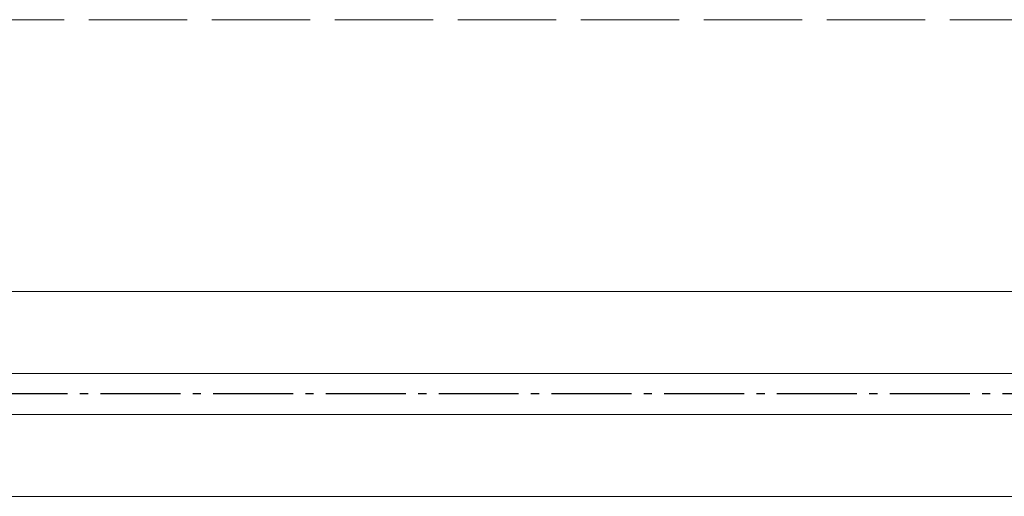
# Model space of a CAD drawing. Header units: inches. Extents: x 44881 to 156022, y 58140 to 83978.
# Tile 61 of 256: x 96303 to 96423, y 72373 to 72431. Entities that reach past the tile are written whole.
import ezdxf

# ---------------------------------------------------------------- set-up
doc = ezdxf.new("R2010")
doc.units = ezdxf.units.IN
doc.linetypes.add('ACAD_ISO02W100', pattern=[15, 12, -3])
doc.linetypes.add('AM_DIN_G_W050', pattern=[13.75, 9.75, -1.5, 1, -1.5])
for name, color, linetype, lineweight in [('!_A_01_TENKÁ', 8, 'Continuous', 13), ('!_A_03_ČIARKOVANÁ', 41, 'ACAD_ISO02W100', 13), ('AM_7', 4, 'AM_DIN_G_W050', 25)]:
    doc.layers.add(name, color=color, linetype=linetype, lineweight=lineweight)

msp = doc.modelspace()

# ---------------------------------------------------------------- linework, layer by layer
at = {"layer": '!_A_01_TENKÁ', "color": 14, "true_color": 0xa30000}
for p, q in [((97340.21, 72397.62), (93483.28, 72397.62)), ((93483.28, 72387.62), (97340.21, 72387.62)), ((97340.21, 72382.62), (93483.28, 72382.62)), ((93483.28, 72372.62), (97340.21, 72372.62))]:
    msp.add_line(p, q, dxfattribs=at)
at = {"layer": '!_A_03_ČIARKOVANÁ', "color": 14, "true_color": 0xa30000}
msp.add_lwpolyline([(93326.54, 72430.78), (109629.54, 72430.78)], dxfattribs=at)
at = {"layer": 'AM_7', "color": 14, "true_color": 0xa30000}
msp.add_line((97340.21, 72385.12), (93459.58, 72385.12), dxfattribs=at)

doc.saveas('drawing.dxf')
